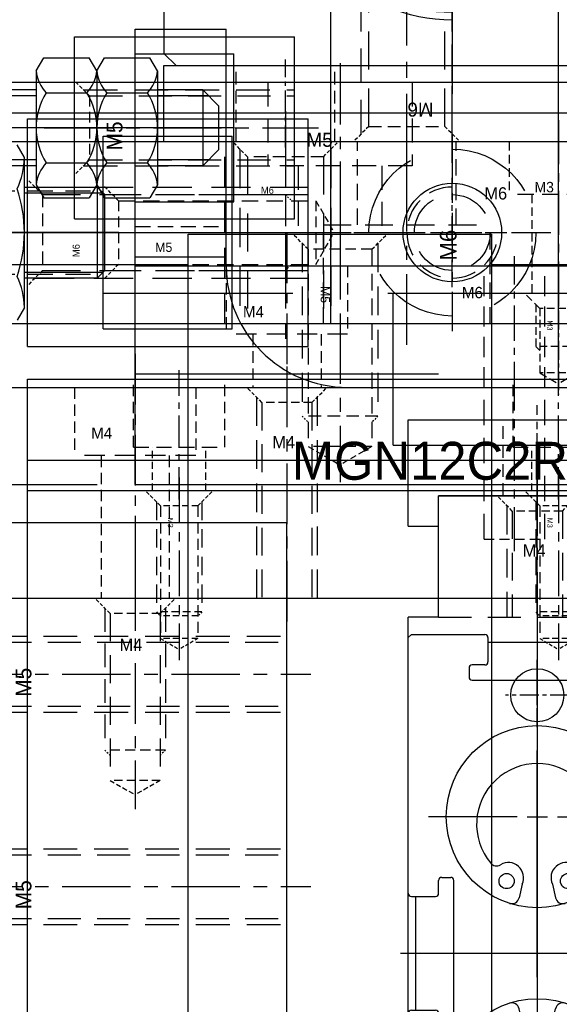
# Model space of a CAD drawing. Header units: millimetres. Extents: x -1657 to 8845, y -11980 to 3013.
# Tile 75 of 256: x 1467 to 1503, y -987 to -923. Entities that reach past the tile are written whole.
import ezdxf

# ---------------------------------------------------------------- set-up
doc = ezdxf.new("R2010")
doc.units = ezdxf.units.MM
doc.linetypes.add('CENTER', pattern=[2, 1.25, -0.25, 0.25, -0.25])
doc.linetypes.add('DASHED', pattern=[0.75, 0.5, -0.25])
for name, color, linetype in [('勾料气缸', 252, 'Continuous'), ('图层104', 221, 'Continuous'), ('图层105', 195, 'Continuous'), ('图层140', 37, 'Continuous'), ('图层141', 233, 'Continuous'), ('图层143', 212, 'Continuous'), ('图层144', 182, 'Continuous'), ('图层145', 196, 'Continuous'), ('图层146', 131, 'Continuous'), ('图层5', 111, 'Continuous'), ('图层8', 201, 'Continuous'), ('图层87', 241, 'Continuous'), ('图层90', 182, 'Continuous'), ('图层92', 22, 'Continuous'), ('图层93', 40, 'Continuous'), ('图层94', 125, 'Continuous'), ('图层95', 184, 'Continuous'), ('图层96', 21, 'Continuous'), ('定位气缸', 252, 'Continuous'), ('拔料气缸', 252, 'Continuous'), ('裁切线轨', 252, 'Continuous'), ('装SHELL气缸', 252, 'Continuous')]:
    doc.layers.add(name, color=color, linetype=linetype)

# ---------------------------------------------------------------- blocks, each defined once
blk = doc.blocks.new('DA70')
at = {"layer": '图层5', "color": 1, "linetype": 'CENTER', "ltscale": 3.238837}
blk.add_line((2.75, 6.762), (2.75, -8.635), dxfattribs=at)
at = {"layer": '图层5', "color": 4, "linetype": 'DASHED', "ltscale": 3.166667}
for p, q in [((-2, 5.5), (-2, 0)), ((7.5, 5.5), (7.5, 0)), ((7.5, 0), (-2, 0)), ((0, 0), (0, -4.5)), ((5.5, 0), (5.5, -4.5))]:
    blk.add_line(p, q, dxfattribs=at)
at = {"layer": '图层5', "ltscale": 3}
blk.add_text('M5', height=0.93, dxfattribs=at).set_placement((0.539, 1.25))
blk = doc.blocks.new('5F')
at = {"color": 4, "linetype": 'DASHED', "ltscale": 0.471405}
for p, q in [((1, 2.1), (0, 3.1)), ((1, -2.1), (0, -3.1))]:
    blk.add_line(p, q, dxfattribs=at)
at = {"color": 4, "linetype": 'DASHED', "ltscale": 3.8}
for p, q in [((0.6, 2.5), (12, 2.5)), ((0.6, -2.5), (12, -2.5))]:
    blk.add_line(p, q, dxfattribs=at)
at = {"color": 4, "linetype": 'DASHED', "ltscale": 1.4}
for p, q in [((1, 2.1), (1, -2.1)), ((14, 2.1), (14, -2.1))]:
    blk.add_line(p, q, dxfattribs=at)
at = {"color": 4, "linetype": 'DASHED', "ltscale": 2.166667}
for p, q in [((1, 2.1), (14, 2.1)), ((1, -2.1), (14, -2.1))]:
    blk.add_line(p, q, dxfattribs=at)
at = {"color": 4, "linetype": 'DASHED', "ltscale": 0.188562}
for p, q in [((12, 2.5), (12.4, 2.1)), ((12, -2.5), (12.4, -2.1))]:
    blk.add_line(p, q, dxfattribs=at)
at = {"color": 4, "linetype": 'DASHED', "ltscale": 1.666667}
blk.add_line((12, 2.5), (12, -2.5), dxfattribs=at)
at = {"color": 4, "linetype": 'DASHED', "ltscale": 0.80829}
for p in [(14, 2.1), (14, -2.1)]:
    blk.add_line(p, (15.212, 0), dxfattribs=at)
at = {"color": 1, "linetype": 'CENTER', "ltscale": 3.699214}
blk.add_line((-2.156, 0), (16.34, 0), dxfattribs=at)
blk.add_text('M5', height=0.6063).set_placement((3.422, -1.275))
blk = doc.blocks.new('19B9A')
at = {"layer": '拔料气缸', "ltscale": 3}
for p, q in [((-6.45, 20.278), (-6.45, -12.145)), ((-27.673, 3.724), (13.429, 3.724))]:
    blk.add_line(p, q, dxfattribs=at)
at = {"layer": '拔料气缸'}
for p, q in [((-25.45, 16.924), (-24.65, 17.724)), ((11.75, 17.724), (-24.65, 17.724)), ((11.75, 17.724), (12.55, 16.924)), ((-25.45, 16.924), (-25.45, -9.476)), ((12.55, -9.476), (12.55, 16.924)), ((-24.65, -10.276), (-25.45, -9.476)), ((12.55, -9.476), (11.75, -10.276)), ((-24.65, -10.276), (11.75, -10.276))]:
    blk.add_line(p, q, dxfattribs=at)
at = {"layer": '拔料气缸', "color": 4, "linetype": 'DASHED', "ltscale": 2.482606}
for p, q in [((-6.45, 11.172), (-12.9, 7.448)), ((0, 7.448), (-6.45, 11.172)), ((-12.9, 7.448), (-12.9, 0)), ((0, 0), (0, 7.448)), ((-12.9, 0), (-6.45, -3.724)), ((-6.45, -3.724), (0, 0))]:
    blk.add_line(p, q, dxfattribs=at)
at = {"layer": '拔料气缸', "color": 4, "linetype": 'DASHED', "ltscale": 23.026667}
blk.add_circle((-6.45, 3.724), 11, dxfattribs=at)
at = {"layer": '拔料气缸', "color": 4, "linetype": 'DASHED', "ltscale": 21.98}
blk.add_circle((-6.45, 3.724), 10.5, dxfattribs=at)
at = {"layer": '拔料气缸', "color": 4, "linetype": 'DASHED', "ltscale": 13.502}
blk.add_circle((-6.45, 3.724), 6.45, dxfattribs=at)
at = {"layer": '拔料气缸', "color": 4, "linetype": 'DASHED', "ltscale": 7.065}
blk.add_circle((-6.45, 3.724), 3.375, dxfattribs=at)
at = {"layer": '拔料气缸', "color": 4, "linetype": 'DASHED', "ltscale": 4.186667}
blk.add_arc((-6.45, 3.724), 4, 270, 180, dxfattribs=at)
at = {"layer": '拔料气缸', "ltscale": 2.526783, "insert": (-18.688, -1.616), "char_height": 3, "width": 720.9253, "attachment_point": 1}
blk.add_mtext('DBS20-50-ST', dxfattribs=at)
blk = doc.blocks.new('19CBB')
at = {"layer": '图层87', "color": 1, "linetype": 'CENTER', "ltscale": 4}
blk.add_line((-2.5, 3), (-2.5, -12.566), dxfattribs=at)
at = {"layer": '图层87', "color": 4, "linetype": 'DASHED', "ltscale": 0.471405}
for p, q in [((-5, 0), (-6, 1)), ((0, 0), (1, 1))]:
    blk.add_line(p, q, dxfattribs=at)
at = {"layer": '图层87', "color": 4, "linetype": 'DASHED', "ltscale": 5.166667}
for p, q in [((-5.5, 0.5), (-5.5, -11)), ((0.5, 0.5), (0.5, -11))]:
    blk.add_line(p, q, dxfattribs=at)
at = {"layer": '图层87', "color": 4, "linetype": 'DASHED', "ltscale": 1.666667}
blk.add_line((0, 0), (-5, 0), dxfattribs=at)
at = {"layer": '图层87', "color": 4, "linetype": 'DASHED', "ltscale": 5}
for p, q in [((-5, 0), (-5, -11)), ((0, 0), (0, -11))]:
    blk.add_line(p, q, dxfattribs=at)
at = {"layer": '图层87'}
blk.add_text('M6', height=0.4614, dxfattribs=at).set_placement((-4.116, -2.441))
blk = doc.blocks.new('19DFB')
at = {"layer": '裁切线轨', "color": 1, "linetype": 'CENTER', "ltscale": 1.7052}
for p, q in [((-60, -0.588), (-60, 7.938)), ((-35, -0.588), (-35, 7.938)), ((-10, -0.588), (-10, 7.938))]:
    blk.add_line(p, q, dxfattribs=at)
at = {"layer": '裁切线轨', "ltscale": 1.5}
for p, q in [((-70, 0), (-70, 7.35)), ((-70, 7.35), (0, 7.35)), ((0, 0), (0, 7.35)), ((-70, 0), (0, 0))]:
    blk.add_line(p, q, dxfattribs=at)
at = {"layer": '裁切线轨', "color": 4, "linetype": 'DASHED', "ltscale": 1.5}
for p, q in [((-63, 2.85), (-63, 7.35)), ((-57, 2.85), (-57, 7.35)), ((-38, 2.85), (-38, 7.35)), ((-32, 2.85), (-32, 7.35)), ((-13, 2.85), (-13, 7.35)), ((-7, 2.85), (-7, 7.35))]:
    blk.add_line(p, q, dxfattribs=at)
at = {"layer": '裁切线轨', "color": 4, "linetype": 'DASHED', "ltscale": 2}
for p, q in [((-63, 2.85), (-57, 2.85)), ((-38, 2.85), (-32, 2.85)), ((-13, 2.85), (-7, 2.85))]:
    blk.add_line(p, q, dxfattribs=at)
at = {"layer": '裁切线轨', "color": 4, "linetype": 'DASHED', "ltscale": 0.95}
for p, q in [((-61.75, 0), (-61.75, 2.85)), ((-58.25, 0), (-58.25, 2.85)), ((-36.75, 0), (-36.75, 2.85)), ((-33.25, 0), (-33.25, 2.85)), ((-11.75, 0), (-11.75, 2.85)), ((-8.25, 0), (-8.25, 2.85))]:
    blk.add_line(p, q, dxfattribs=at)
at = {"layer": '裁切线轨'}
blk.add_text('MGN12C2R70ZF', height=2.5, dxfattribs=at).set_placement((-52.582, 0.711))
blk = doc.blocks.new('52ADC')
at = {"layer": '裁切线轨', "color": 1, "linetype": 'CENTER'}
for p, q in [((-1.237, 1.867), (-1.237, -5.673)), ((13.763, 1.867), (13.763, -5.673))]:
    blk.add_line(p, q, dxfattribs=at)
at = {"layer": '裁切线轨', "color": 1, "linetype": 'CENTER', "ltscale": 2.32}
blk.add_line((6.263, -9.8), (6.263, 1.8), dxfattribs=at)
at = {"layer": '裁切线轨', "ltscale": 1.5}
for p, q in [((-12.137, 1), (24.663, 1)), ((-12.137, -9), (-12.137, 1)), ((24.663, -9), (24.663, 1)), ((-12.137, -9), (24.663, -9))]:
    blk.add_line(p, q, dxfattribs=at)
at = {"layer": '裁切线轨', "color": 4, "linetype": 'DASHED'}
for p, q in [((-2.475, 0), (-3.475, 1)), ((0, 0), (1, 1)), ((12.525, 0), (11.525, 1)), ((15, 0), (16, 1)), ((-2.737, 0.262), (-2.737, -2.5)), ((-2.475, 0), (-2.475, -4.25)), ((0, 0), (-2.475, 0)), ((0, 0), (0, -4.25)), ((0.262, 0.262), (0.262, -2.5)), ((12.263, 0.262), (12.263, -2.5)), ((12.525, 0), (12.525, -4.25)), ((15, 0), (12.525, 0)), ((15, 0), (15, -4.25)), ((15.262, 0.262), (15.262, -2.5)), ((-2.737, -2.5), (-2.475, -2.762)), ((0.262, -2.5), (-2.737, -2.5)), ((0.262, -2.5), (0, -2.762)), ((12.263, -2.5), (12.525, -2.762)), ((15.262, -2.5), (12.263, -2.5)), ((15.262, -2.5), (15, -2.762)), ((0, -4.25), (-2.475, -4.25)), ((-2.475, -4.25), (-1.237, -4.964)), ((0, -4.25), (-1.237, -4.964)), ((15, -4.25), (12.525, -4.25)), ((12.525, -4.25), (13.763, -4.964)), ((15, -4.25), (13.763, -4.964))]:
    blk.add_line(p, q, dxfattribs=at)
at = {"layer": '裁切线轨', "color": 4, "linetype": 'DASHED', "ltscale": 12.266667}
blk.add_line((-12.137, -4.65), (24.663, -4.65), dxfattribs=at)
at = {"layer": '裁切线轨', "linetype": 'DASHED'}
for p in [(-1.982, -0.789), (13.018, -0.789)]:
    blk.add_text('M3', height=0.3465, rotation=270, dxfattribs=at).set_placement(p)
blk = doc.blocks.new('19E89')
at = {"layer": '图层87', "color": 1, "linetype": 'CENTER', "ltscale": 2.329099}
blk.add_line((-3.25, 4.911), (-3.25, -8.116), dxfattribs=at)
at = {"layer": '图层87', "color": 4, "linetype": 'DASHED', "ltscale": 1.166667}
for p, q in [((-6.5, 3.5), (-6.5, 0)), ((0, 3.5), (0, 0))]:
    blk.add_line(p, q, dxfattribs=at)
at = {"layer": '图层87', "color": 4, "linetype": 'DASHED', "ltscale": 2.166667}
blk.add_line((0, 0), (-6.5, 0), dxfattribs=at)
at = {"layer": '图层87', "color": 4, "linetype": 'DASHED', "ltscale": 1.125}
for p, q in [((-5, 0), (-5, -6.5)), ((-1.5, 0), (-1.5, -6.5))]:
    blk.add_line(p, q, dxfattribs=at)
at = {"layer": '图层87', "linetype": 'DASHED', "ltscale": 3}
blk.add_text('M3', height=0.6863, dxfattribs=at).set_placement((-4.832, 0.154))
blk = doc.blocks.new('6F')
at = {"color": 4, "linetype": 'DASHED', "ltscale": 0.471405}
for p, q in [((1, 2.5), (0, 3.5)), ((1, -2.5), (0, -3.5))]:
    blk.add_line(p, q, dxfattribs=at)
at = {"color": 4, "linetype": 'DASHED', "ltscale": 4.5}
for p, q in [((0.5, 3), (14, 3)), ((0.5, -3), (14, -3))]:
    blk.add_line(p, q, dxfattribs=at)
at = {"color": 4, "linetype": 'DASHED', "ltscale": 0.235702}
for p, q in [((14, 3), (14.5, 2.5)), ((14, -3), (14.5, -2.5))]:
    blk.add_line(p, q, dxfattribs=at)
at = {"color": 4, "linetype": 'DASHED', "ltscale": 2}
blk.add_line((14, 3), (14, -3), dxfattribs=at)
at = {"color": 4, "linetype": 'DASHED', "ltscale": 1.666667}
for p, q in [((1, 2.5), (1, -2.5)), ((16, 2.5), (16, -2.5))]:
    blk.add_line(p, q, dxfattribs=at)
at = {"color": 4, "linetype": 'DASHED', "ltscale": 5}
for p, q in [((1, 2.5), (16, 2.5)), ((1, -2.5), (16, -2.5))]:
    blk.add_line(p, q, dxfattribs=at)
at = {"color": 4, "linetype": 'DASHED', "ltscale": 0.96225}
for p in [(16, 2.5), (16, -2.5)]:
    blk.add_line(p, (17.443, 0), dxfattribs=at)
at = {"color": 1, "linetype": 'CENTER', "ltscale": 4.23765}
blk.add_line((-2.156, 0), (19.033, 0), dxfattribs=at)
blk.add_text('M6', height=0.9239, rotation=90).set_placement((2.565, -1.765))
blk = doc.blocks.new('19F45')
at = {"layer": '图层87', "color": 1, "linetype": 'CENTER', "ltscale": 3.728372}
blk.add_line((-3.25, -7.894), (-3.25, 7.61), dxfattribs=at)
at = {"layer": '图层87', "color": 4, "linetype": 'DASHED', "ltscale": 2.166667}
for p, q in [((-6.5, 0), (-6.5, 5.5)), ((0, 0), (0, 5.5)), ((-8.75, -6.5), (-8.75, 0)), ((2.25, -6.5), (2.25, 0))]:
    blk.add_line(p, q, dxfattribs=at)
at = {"layer": '图层87', "color": 4, "linetype": 'DASHED', "ltscale": 3.666667}
blk.add_line((-8.75, 0), (2.25, 0), dxfattribs=at)
at = {"layer": '图层87', "ltscale": 4}
blk.add_text('M6', height=1.0943, rotation=90, dxfattribs=at).set_placement((0.029, -2.345))
blk = doc.blocks.new('6P1')
at = {"color": 1, "linetype": 'CENTER', "ltscale": 2.6}
for p, q in [((0, 6.5), (0, -6.5)), ((-6.5, 0), (6.5, 0))]:
    blk.add_line(p, q, dxfattribs=at)
at = {"color": 4, "linetype": 'DASHED', "ltscale": 11.513333}
blk.add_circle((0, 0), 5.5, dxfattribs=at)
blk.add_circle((0, 0), 3.25)
blk.add_text('M6', height=0.7505).set_placement((0.625, -4.327))
blk = doc.blocks.new('6E')
at = {"color": 1, "linetype": 'CENTER', "ltscale": 1.44}
for p, q in [((0, -3.6), (0, 3.6)), ((-3.6, 0), (3.6, 0))]:
    blk.add_line(p, q, dxfattribs=at)
at = {"color": 4, "linetype": 'DASHED', "ltscale": 5.233333}
blk.add_circle((0, 0), 2.5, dxfattribs=at)
at = {"color": 4, "linetype": 'DASHED', "ltscale": 3.14}
blk.add_arc((0, 0), 3, 90, 0, dxfattribs=at)
blk.add_text('M6', height=0.8062).set_placement((2.113, 2.179))
blk = doc.blocks.new('3F')
at = {"color": 4, "linetype": 'DASHED', "ltscale": 0.471405}
for p, q in [((1, 1.237), (0, 2.237)), ((1, -1.237), (0, -2.237))]:
    blk.add_line(p, q, dxfattribs=at)
at = {"color": 4, "linetype": 'DASHED', "ltscale": 2.420833}
for p, q in [((0.738, 1.5), (8, 1.5)), ((0.738, -1.5), (8, -1.5))]:
    blk.add_line(p, q, dxfattribs=at)
at = {"color": 4, "linetype": 'DASHED', "ltscale": 0.123744}
for p, q in [((8, 1.5), (8.262, 1.237)), ((8, -1.5), (8.262, -1.237))]:
    blk.add_line(p, q, dxfattribs=at)
at = {"color": 4, "linetype": 'DASHED'}
blk.add_line((8, 1.5), (8, -1.5), dxfattribs=at)
at = {"color": 4, "linetype": 'DASHED', "ltscale": 1.458333}
for p, q in [((1, 1.237), (9.75, 1.237)), ((1, -1.237), (9.75, -1.237))]:
    blk.add_line(p, q, dxfattribs=at)
at = {"color": 4, "linetype": 'DASHED', "ltscale": 0.825}
for p, q in [((1, 1.237), (1, -1.237)), ((8.262, 1.237), (8.262, -1.237)), ((9.75, 1.237), (9.75, -1.237))]:
    blk.add_line(p, q, dxfattribs=at)
at = {"color": 4, "linetype": 'DASHED', "ltscale": 0.476314}
for p in [(9.75, 1.237), (9.75, -1.237)]:
    blk.add_line(p, (10.464, 0), dxfattribs=at)
at = {"color": 1, "linetype": 'CENTER', "ltscale": 2.408031}
blk.add_line((-0.867, 0), (11.173, 0), dxfattribs=at)
at = {"linetype": 'DASHED'}
blk.add_text('M3', height=0.3465, dxfattribs=at).set_placement((1.789, -0.745))
blk = doc.blocks.new('1B030')
at = {"layer": '图层96', "color": 4, "linetype": 'DASHED', "ltscale": 0.471405}
for p, q in [((0, 0), (-1, 1)), ((0, -5), (-1, -6))]:
    blk.add_line(p, q, dxfattribs=at)
at = {"layer": '图层96', "color": 4, "linetype": 'DASHED', "ltscale": 5.166667}
for p, q in [((-0.5, 0.5), (17.5, 0.5)), ((-0.5, -5.5), (17.5, -5.5))]:
    blk.add_line(p, q, dxfattribs=at)
at = {"layer": '图层96', "color": 4, "linetype": 'DASHED', "ltscale": 1.666667}
blk.add_line((0, 0), (0, -5), dxfattribs=at)
at = {"layer": '图层96', "color": 4, "linetype": 'DASHED', "ltscale": 5}
for p, q in [((0, 0), (17.5, 0)), ((0, -5), (17.5, -5))]:
    blk.add_line(p, q, dxfattribs=at)
at = {"layer": '图层96', "color": 1, "linetype": 'CENTER', "ltscale": 4}
blk.add_line((-3, -2.5), (19.066, -2.5), dxfattribs=at)
at = {"layer": '图层96'}
blk.add_text('M6', height=0.4614, rotation=90, dxfattribs=at).set_placement((2.441, -4.116))
blk = doc.blocks.new('1AEC3')
at = {"layer": '定位气缸'}
for p, q in [((-21.702, 17.938), (-21.219, 18.774)), ((-21.702, 17.938), (-21.702, 8.062)), ((-26.5, 16), (-27, 15.5)), ((-26.875, 15.625), (-21.702, 15.625)), ((-26.5, 10), (-26.5, 16)), ((-26.5, 16), (-21.702, 16)), ((-27, 15.5), (-27, 10.5)), ((-27.927, 13), (57.932, 13)), ((-27, 10.5), (-26.5, 10)), ((-21.702, 10.375), (-26.875, 10.375)), ((-21.702, 10), (-26.5, 10)), ((-21.702, 8.062), (-21.219, 7.226))]:
    blk.add_line(p, q, dxfattribs=at)
for centre, radius, start, end in [((-16.764, 18.018), 4.939, 180.93003, 205.55828), ((-12.828, 13), 8.874, 161.01584, 198.98416), ((-16.764, 7.982), 4.939, 154.44172, 179.06997)]:
    blk.add_arc(centre, radius, start, end, dxfattribs=at)
blk = doc.blocks.new('1E460')
at = {"layer": '勾料气缸', "ltscale": 4}
for p, q in [((8.5, 43.375), (8.5, 15.528)), ((7.167, 29.8), (1.333, 29.8)), ((7.833, 29.8), (9.167, 29.8)), ((9.833, 29.8), (15.667, 29.8)), ((7.167, 11.8), (1.333, 11.8)), ((8.5, 11.8), (8.5, -1.775)), ((9.833, 11.8), (15.667, 11.8))]:
    blk.add_line(p, q, dxfattribs=at)
at = {"layer": '勾料气缸'}
for p, q in [((0, 41.6), (0.2, 41.8)), ((0, 24.75), (0, 41.6)), ((0.2, 41.8), (5.05, 41.8)), ((5.25, 41.6), (5.25, 40)), ((11.75, 41.6), (11.75, 40)), ((11.95, 41.8), (16.8, 41.8)), ((16.8, 41.8), (17, 41.6)), ((17, 24.75), (17, 41.6)), ((5.25, 41.3), (11.75, 41.3)), ((4, 39.6), (4, 39)), ((5.05, 39.8), (4.2, 39.8)), ((11.95, 39.8), (12.8, 39.8)), ((13, 39.6), (13, 39)), ((4.2, 38.8), (12.8, 38.8)), ((7.833, 29.8), (9.167, 29.8)), ((2, 24.75), (2, 25.6)), ((2.2, 25.8), (2.8, 25.8)), ((3, 16), (3, 25.6)), ((7.501, 25.354), (7.299, 24.456)), ((9.499, 25.354), (9.701, 24.456)), ((14, 16), (14, 25.6)), ((14.8, 25.8), (14.2, 25.8)), ((15, 24.75), (15, 25.6)), ((0.2, 24.55), (1.8, 24.55)), ((0.5, 17.05), (0.5, 24.55)), ((16.8, 24.55), (15.2, 24.55)), ((16.5, 17.05), (16.5, 24.55)), ((-0.525, 20.8), (17.525, 20.8)), ((0.2, 17.05), (1.8, 17.05)), ((7.501, 16.246), (7.299, 17.144)), ((9.499, 16.246), (9.701, 17.144)), ((16.8, 17.05), (15.2, 17.05)), ((0, 0), (0, 16.85)), ((2, 16.85), (2, 16)), ((15, 16.85), (15, 16)), ((17, 0), (17, 16.85)), ((2.2, 15.8), (2.8, 15.8)), ((14.8, 15.8), (14.2, 15.8)), ((7.833, 11.8), (9.167, 11.8)), ((0, 0), (0.2, -0.2)), ((16.8, -0.2), (17, 0)), ((0.2, -0.2), (16.8, -0.2))]:
    blk.add_line(p, q, dxfattribs=at)
for centre, radius in [((8.5, 29.8), 6), ((6.477, 25.559), 0.5), ((10.523, 25.559), 0.5), ((8.5, 11.8), 6), ((6.477, 16.041), 0.5), ((10.523, 16.041), 0.5)]:
    blk.add_circle(centre, radius, dxfattribs=at)
for centre, radius, start, end in [((5.05, 41.6), 0.2, 0, 90), ((11.95, 41.6), 0.2, 90, 180), ((4.2, 39.6), 0.2, 90, 180), ((5.05, 40), 0.2, 270, 0), ((11.95, 40), 0.2, 180, 270), ((12.8, 39.6), 0.2, 0, 90), ((4.2, 39), 0.2, 180, 270), ((12.8, 39), 0.2, 270, 0), ((8.5, 29.3), 4, 320.19851, 219.80149), ((5.811, 27.06), 0.5, 219.80149, 301.58828), ((6.597, 25.782), 1, 334.66311, 121.58828), ((10.403, 25.782), 1, 58.41172, 205.33689), ((11.189, 27.06), 0.5, 238.41172, 320.19851), ((2.2, 25.6), 0.2, 90, 180), ((2.8, 25.6), 0.2, 0, 90), ((14.2, 25.6), 0.2, 90, 180), ((14.8, 25.6), 0.2, 0, 90), ((0.2, 24.75), 0.2, 180, 270), ((1.8, 24.75), 0.2, 270, 0), ((15.2, 24.75), 0.2, 180, 270), ((16.8, 24.75), 0.2, 270, 0), ((6.811, 24.566), 0.5, 252.11565, 347.33155), ((10.189, 24.566), 0.5, 192.66845, 287.88435), ((6.811, 17.034), 0.5, 12.66845, 107.88435), ((10.189, 17.034), 0.5, 72.11565, 167.33155), ((0.2, 16.85), 0.2, 90, 180), ((1.8, 16.85), 0.2, 0, 90), ((15.2, 16.85), 0.2, 90, 180), ((16.8, 16.85), 0.2, 0, 90), ((6.597, 15.818), 1, 238.41172, 25.33689), ((10.403, 15.818), 1, 154.66311, 301.58828), ((2.2, 16), 0.2, 180, 270), ((2.8, 16), 0.2, 270, 0), ((14.2, 16), 0.2, 180, 270), ((14.8, 16), 0.2, 270, 0), ((5.811, 14.54), 0.5, 58.41172, 140.19851), ((11.189, 14.54), 0.5, 39.80149, 121.58828), ((8.5, 12.3), 4, 140.19851, 39.80149)]:
    blk.add_arc(centre, radius, start, end, dxfattribs=at)
at = {"layer": '勾料气缸', "insert": (12.042, 8.709), "char_height": 2.4, "width": 24.58229, "attachment_point": 1, "rotation": 90}
blk.add_mtext('TYPE:TN10X50', dxfattribs=at)
blk = doc.blocks.new('21B36')
at = {"layer": '图层141', "color": 1, "linetype": 'CENTER', "ltscale": 2.671598}
blk.add_line((0, 0), (0, -12.358), dxfattribs=at)
at = {"layer": '图层141', "color": 4, "linetype": 'DASHED', "ltscale": 1.5}
for p, q in [((-4, -2.215), (-4, -6.715)), ((4, -2.215), (4, -6.715)), ((-2.25, -6.715), (-2.25, -10.215)), ((2.25, -6.715), (2.25, -10.215))]:
    blk.add_line(p, q, dxfattribs=at)
at = {"layer": '图层141', "color": 4, "linetype": 'DASHED', "ltscale": 2.666667}
blk.add_line((4, -6.715), (-4, -6.715), dxfattribs=at)
at = {"layer": '图层141'}
blk.add_text('M4', height=0.743, dxfattribs=at).set_placement((-2.897, -5.607))
blk = doc.blocks.new('21BCC')
at = {"layer": '图层143', "color": 1, "linetype": 'CENTER', "ltscale": 2.671598}
blk.add_line((0, 0), (0, -12.358), dxfattribs=at)
at = {"layer": '图层143', "color": 4, "linetype": 'DASHED', "ltscale": 1.5}
for p, q in [((-4, -2.215), (-4, -6.715)), ((4, -2.215), (4, -6.715)), ((-2.25, -6.715), (-2.25, -10.215)), ((2.25, -6.715), (2.25, -10.215))]:
    blk.add_line(p, q, dxfattribs=at)
at = {"layer": '图层143', "color": 4, "linetype": 'DASHED', "ltscale": 2.666667}
blk.add_line((4, -6.715), (-4, -6.715), dxfattribs=at)
at = {"layer": '图层143'}
blk.add_text('M4', height=0.743, dxfattribs=at).set_placement((-2.897, -5.607))
blk = doc.blocks.new('21C0C')
at = {"layer": '图层140', "color": 1, "linetype": 'CENTER', "ltscale": 3.2}
blk.add_line((-2, 2.026), (-2, -14.799), dxfattribs=at)
at = {"layer": '图层140', "color": 4, "linetype": 'DASHED', "ltscale": 0.471405}
for p, q in [((-3.65, -0.35), (-4.65, 0.65)), ((-0.35, -0.35), (0.65, 0.65))]:
    blk.add_line(p, q, dxfattribs=at)
at = {"layer": '图层140', "color": 4, "linetype": 'DASHED', "ltscale": 3.783333}
for p, q in [((0, 0), (0, -13.25)), ((-4, 0), (-4, -13.25))]:
    blk.add_line(p, q, dxfattribs=at)
at = {"layer": '图层140', "color": 4, "linetype": 'DASHED', "ltscale": 3.666667}
for p, q in [((-3.65, -0.35), (-3.65, -13.25)), ((-0.35, -0.35), (-0.35, -13.25))]:
    blk.add_line(p, q, dxfattribs=at)
at = {"layer": '图层140', "color": 4, "linetype": 'DASHED', "ltscale": 1.1}
blk.add_line((-0.35, -0.35), (-3.65, -0.35), dxfattribs=at)
at = {"layer": '图层140'}
blk.add_text('M4', height=0.8143, dxfattribs=at).set_placement((-2.964, -3.367))
blk = doc.blocks.new('4F')
at = {"color": 4, "linetype": 'DASHED', "ltscale": 0.471405}
for p, q in [((1, 1.65), (0, 2.65)), ((1, -1.65), (0, -2.65))]:
    blk.add_line(p, q, dxfattribs=at)
at = {"color": 4, "linetype": 'DASHED', "ltscale": 3.116667}
for p, q in [((0.65, 2), (10, 2)), ((0.65, -2), (10, -2))]:
    blk.add_line(p, q, dxfattribs=at)
at = {"color": 4, "linetype": 'DASHED', "ltscale": 0.164992}
for p, q in [((10, 2), (10.35, 1.65)), ((10, -2), (10.35, -1.65))]:
    blk.add_line(p, q, dxfattribs=at)
at = {"color": 4, "linetype": 'DASHED', "ltscale": 1.333333}
blk.add_line((10, 2), (10, -2), dxfattribs=at)
at = {"color": 4, "linetype": 'DASHED', "ltscale": 1.1}
for p, q in [((1, 1.65), (1, -1.65)), ((12, 1.65), (12, -1.65))]:
    blk.add_line(p, q, dxfattribs=at)
at = {"color": 4, "linetype": 'DASHED', "ltscale": 3.666667}
for p, q in [((1, 1.65), (12, 1.65)), ((1, -1.65), (12, -1.65))]:
    blk.add_line(p, q, dxfattribs=at)
at = {"color": 4, "linetype": 'DASHED', "ltscale": 0.635085}
for p in [(12, 1.65), (12, -1.65)]:
    blk.add_line(p, (12.953, 0), dxfattribs=at)
at = {"color": 1, "linetype": 'CENTER', "ltscale": 3.210708}
blk.add_line((-2.156, 0), (13.898, 0), dxfattribs=at)
blk.add_text('M4', height=0.8081, rotation=90).set_placement((3.463, -1.03))
blk = doc.blocks.new('21CDE')
at = {"layer": '图层140', "color": 1, "linetype": 'CENTER', "ltscale": 2.671598}
blk.add_line((0, 0), (0, -18.258), dxfattribs=at)
at = {"layer": '图层140', "color": 4, "linetype": 'DASHED', "ltscale": 1.5}
for p, q in [((-4, -2.215), (-4, -6.715)), ((4, -2.215), (4, -6.715)), ((-2.25, -6.715), (-2.25, -16.115)), ((2.25, -6.715), (2.25, -16.115))]:
    blk.add_line(p, q, dxfattribs=at)
at = {"layer": '图层140', "color": 4, "linetype": 'DASHED', "ltscale": 2.666667}
blk.add_line((4, -6.715), (-4, -6.715), dxfattribs=at)
at = {"layer": '图层140'}
blk.add_text('M4', height=0.743, dxfattribs=at).set_placement((-2.897, -5.607))
blk = doc.blocks.new('2268A')
at = {"layer": '图层146', "color": 4, "linetype": 'DASHED', "ltscale": 0.471405}
for p, q in [((0, 0), (-1, 1)), ((0, -4.2), (-1, -5.2))]:
    blk.add_line(p, q, dxfattribs=at)
at = {"layer": '图层146', "color": 4, "linetype": 'DASHED', "ltscale": 4.466667}
for p, q in [((-0.4, 0.4), (13.5, 0.4)), ((-0.4, -4.6), (13.5, -4.6))]:
    blk.add_line(p, q, dxfattribs=at)
at = {"layer": '图层146', "color": 4, "linetype": 'DASHED', "ltscale": 1.4}
blk.add_line((0, 0), (0, -4.2), dxfattribs=at)
at = {"layer": '图层146', "color": 4, "linetype": 'DASHED', "ltscale": 4.333333}
for p, q in [((0, 0), (13.5, 0)), ((0, -4.2), (13.5, -4.2))]:
    blk.add_line(p, q, dxfattribs=at)
at = {"layer": '图层146', "color": 1, "linetype": 'CENTER', "ltscale": 3.6}
blk.add_line((-3, -2.1), (15.076, -2.1), dxfattribs=at)
at = {"layer": '图层146'}
blk.add_text('M5', height=1.0315, rotation=90, dxfattribs=at).set_placement((2.161, -3.593))
blk = doc.blocks.new('2237D')
at = {"layer": '装SHELL气缸'}
for p, q in [((-171.976, -4.95), (-171.474, -4.081)), ((-168.478, -4.081), (-171.474, -4.081)), ((-167.976, -4.95), (-168.478, -4.081)), ((-167.976, -4.95), (-167.474, -4.081)), ((-164.478, -4.081), (-167.474, -4.081)), ((-163.976, -4.95), (-164.478, -4.081)), ((-171.976, -12.45), (-171.976, -4.95)), ((-167.976, -12.45), (-167.976, -4.95)), ((-163.976, -12.45), (-163.976, -4.95)), ((-176, -7.25), (-174.95, -6.2)), ((-174.95, -11.2), (-174.95, -6.2)), ((-174.95, -6.2), (-171.976, -6.2)), ((-168.643, -6.391), (-171.309, -6.391)), ((-164.643, -6.391), (-167.309, -6.391)), ((-163.976, -6.2), (-161, -6.2)), ((-175.35, -6.6), (-171.976, -6.6)), ((-163.976, -6.6), (-161, -6.6)), ((-176, -10.15), (-176, -7.25)), ((-177.052, -8.7), (1.052, -8.7)), ((-176, -10.15), (-174.95, -11.2)), ((-175.35, -10.8), (-171.976, -10.8)), ((-168.643, -11.009), (-171.309, -11.009)), ((-164.643, -11.009), (-167.309, -11.009)), ((-163.976, -10.8), (-161, -10.8)), ((-174.95, -11.2), (-171.976, -11.2)), ((-163.976, -11.2), (-161, -11.2)), ((-171.976, -12.45), (-171.474, -13.319)), ((-167.976, -12.45), (-168.478, -13.319)), ((-167.976, -12.45), (-167.474, -13.319)), ((-163.976, -12.45), (-164.478, -13.319)), ((-168.478, -13.319), (-171.474, -13.319)), ((-164.478, -13.319), (-167.474, -13.319))]:
    blk.add_line(p, q, dxfattribs=at)
for centre, radius, start, end in [((-169.551, -4.702), 2.437, 185.82902, 223.83759), ((-170.401, -4.702), 2.437, 316.16241, 354.17098), ((-165.551, -4.702), 2.437, 185.82902, 223.83759), ((-166.401, -4.702), 2.437, 316.16241, 354.17098), ((-167.643, -8.7), 4.333, 147.79577, 180), ((-172.309, -8.7), 4.333, 0, 32.20423), ((-163.643, -8.7), 4.333, 147.79577, 180), ((-168.309, -8.7), 4.333, 0, 32.20423), ((-167.643, -8.7), 4.333, 180, 212.20423), ((-172.309, -8.7), 4.333, 327.79577, 0), ((-163.643, -8.7), 4.333, 180, 212.20423), ((-168.309, -8.7), 4.333, 327.79577, 0), ((-169.551, -12.698), 2.437, 136.16241, 174.17098), ((-170.401, -12.698), 2.437, 5.82902, 43.83759), ((-165.551, -12.698), 2.437, 136.16241, 174.17098), ((-166.401, -12.698), 2.437, 5.82902, 43.83759)]:
    blk.add_arc(centre, radius, start, end, dxfattribs=at)
blk = doc.blocks.new('22786')
at = {"layer": '图层144', "color": 4, "linetype": 'DASHED', "ltscale": 0.471405}
for p, q in [((0.4, -0.4), (-0.6, 0.6)), ((0.4, -4.6), (-0.6, -5.6))]:
    blk.add_line(p, q, dxfattribs=at)
at = {"layer": '图层144', "color": 4, "linetype": 'DASHED', "ltscale": 4.466667}
for p, q in [((0, 0), (19.4, 0)), ((0, -5), (19.4, -5))]:
    blk.add_line(p, q, dxfattribs=at)
at = {"layer": '图层144', "color": 4, "linetype": 'DASHED', "ltscale": 4.333333}
for p, q in [((0.4, -0.4), (19.4, -0.4)), ((0.4, -4.6), (19.4, -4.6))]:
    blk.add_line(p, q, dxfattribs=at)
at = {"layer": '图层144', "color": 4, "linetype": 'DASHED', "ltscale": 1.4}
blk.add_line((0.4, -0.4), (0.4, -4.6), dxfattribs=at)
at = {"layer": '图层144', "color": 1, "linetype": 'CENTER', "ltscale": 3.6}
blk.add_line((-2.6, -2.5), (20.976, -2.5), dxfattribs=at)
at = {"layer": '图层144'}
blk.add_text('M5', height=1.0315, rotation=90, dxfattribs=at).set_placement((2.561, -3.993))
blk = doc.blocks.new('1E596')
at = {"layer": '图层105', "color": 1, "linetype": 'CENTER', "ltscale": 3.2}
blk.add_line((-2, 2.026), (-2, -8.899), dxfattribs=at)
at = {"layer": '图层105', "color": 4, "linetype": 'DASHED', "ltscale": 0.471405}
for p, q in [((-3.65, -0.35), (-4.65, 0.65)), ((-0.35, -0.35), (0.65, 0.65))]:
    blk.add_line(p, q, dxfattribs=at)
at = {"layer": '图层105', "color": 4, "linetype": 'DASHED', "ltscale": 3.783333}
for p, q in [((0, 0), (0, -7.35)), ((-4, 0), (-4, -7.35))]:
    blk.add_line(p, q, dxfattribs=at)
at = {"layer": '图层105', "color": 4, "linetype": 'DASHED', "ltscale": 3.666667}
for p, q in [((-3.65, -0.35), (-3.65, -7.35)), ((-0.35, -0.35), (-0.35, -7.35))]:
    blk.add_line(p, q, dxfattribs=at)
at = {"layer": '图层105', "color": 4, "linetype": 'DASHED', "ltscale": 1.1}
blk.add_line((-0.35, -0.35), (-3.65, -0.35), dxfattribs=at)
at = {"layer": '图层105'}
blk.add_text('M4', height=0.8143, dxfattribs=at).set_placement((-2.964, -3.367))
blk = doc.blocks.new('4A853')
at = {"layer": '图层105', "ltscale": 1.125}
for p, q in [((-43.5, -15), (-43.5, 2)), ((-43.5, 2), (0, 2)), ((0, 0), (0, 2)), ((0, 0), (8, 0)), ((8, -13), (8, 0)), ((0, -13), (8, -13)), ((0, -15), (0, -13)), ((-43.5, -15), (0, -15))]:
    blk.add_line(p, q, dxfattribs=at)
at = {"layer": '图层105', "color": 4, "linetype": 'DASHED', "ltscale": 4.333333}
blk.add_line((0, 0), (0, -13), dxfattribs=at)
at = {"layer": '图层105', "color": 1, "linetype": 'CENTER'}
for p, q in [((-39.142, -8.6), (-39.142, -4.4)), ((-5.142, -8.6), (-5.142, -4.4)), ((-41.242, -6.5), (-37.042, -6.5)), ((-7.242, -6.5), (-3.042, -6.5))]:
    blk.add_line(p, q, dxfattribs=at)
at = {"layer": '图层105', "color": 1, "linetype": 'CENTER', "ltscale": 11.948}
blk.add_line((-47.62, -6.5), (12.12, -6.5), dxfattribs=at)
at = {"layer": '图层105', "ltscale": 1.125}
for centre in [(-39.142, -6.5), (-5.142, -6.5)]:
    blk.add_circle(centre, 1.75, dxfattribs=at)
at = {"layer": '图层105', "ltscale": 1.125, "rotation": 270}
blk.add_blockref('1E596', (7.35, -8.5), dxfattribs=at)

msp = doc.modelspace()

# ---------------------------------------------------------------- linework, layer by layer
at = {"layer": '图层104', "color": 1, "linetype": 'CENTER', "ltscale": 1.888339}
msp.add_line((1501.5605, -956.1163), (1501.5605, -947.9323), dxfattribs=at)
at = {"layer": '图层104', "ltscale": 1.625}
for p, q in [((1493.0605, -948.9122), (1528.0605, -948.9122)), ((1493.0605, -955.9122), (1493.0605, -948.9122)), ((1495.0605, -953.9122), (1508.0605, -953.9122)), ((1495.0605, -955.9122), (1495.0605, -953.9122)), ((1493.0605, -955.9122), (1495.0605, -955.9122))]:
    msp.add_line(p, q, dxfattribs=at)
at = {"layer": '图层104', "color": 4, "linetype": 'DASHED', "ltscale": 1.666667}
msp.add_line((1499.3105, -953.9122), (1499.3105, -948.9122), dxfattribs=at)
at = {"layer": '图层140', "color": 1, "linetype": 'CENTER', "ltscale": 2.32}
msp.add_line((1500.0605, -957.5622), (1500.0605, -945.9622), dxfattribs=at)
at = {"layer": '图层140', "ltscale": 1.375}
for p, q in [((1465.0605, -946.7622), (1595.0605, -946.7622)), ((1465.0605, -960.6622), (1595.0605, -960.6622))]:
    msp.add_line(p, q, dxfattribs=at)
at = {"layer": '图层140', "color": 4, "linetype": 'DASHED', "ltscale": 3.333333}
for p, q in [((1498.0605, -956.7622), (1498.0605, -946.7622)), ((1502.0605, -956.7622), (1502.0605, -946.7622))]:
    msp.add_line(p, q, dxfattribs=at)
at = {"layer": '图层140', "color": 4, "linetype": 'DASHED', "ltscale": 15}
msp.add_line((1465.0605, -953.1622), (1595.0605, -953.1622), dxfattribs=at)
at = {"layer": '图层140', "color": 4, "linetype": 'DASHED', "ltscale": 1.333333}
msp.add_line((1498.0605, -956.7622), (1502.0605, -956.7622), dxfattribs=at)
at = {"layer": '图层141', "color": 1, "linetype": 'CENTER', "ltscale": 1.856}
msp.add_line((1500.0605, -947.4022), (1500.0605, -938.1222), dxfattribs=at)
at = {"layer": '图层141', "ltscale": 1.375}
for p, q in [((1475.0605, -946.7622), (1475.0605, -938.7622)), ((1475.0605, -938.7622), (1607.0605, -938.7622)), ((1475.0605, -946.7622), (1607.0605, -946.7622))]:
    msp.add_line(p, q, dxfattribs=at)
at = {"layer": '图层141', "color": 4, "linetype": 'DASHED', "ltscale": 2.666667}
for p, q in [((1498.0605, -946.7622), (1498.0605, -938.7622)), ((1502.0605, -946.7622), (1502.0605, -938.7622))]:
    msp.add_line(p, q, dxfattribs=at)
at = {"layer": '图层141', "color": 4, "linetype": 'DASHED', "ltscale": 40}
msp.add_line((1475.0605, -945.8622), (1607.0605, -945.8622), dxfattribs=at)
at = {"layer": '图层143', "ltscale": 1.375}
for p, q in [((1475.0605, -946.7622), (1475.0605, -938.7622)), ((1475.0605, -938.7622), (1517.0605, -938.7622)), ((1475.0605, -946.7622), (1517.0605, -946.7622))]:
    msp.add_line(p, q, dxfattribs=at)
at = {"layer": '图层144', "ltscale": 1.375}
for p in [(1465.0605, -955.6622), (1485.0605, -1041.6622)]:
    msp.add_line(p, (1485.0605, -955.6622), dxfattribs=at)
at = {"layer": '图层144', "color": 4, "linetype": 'DASHED', "ltscale": 6.666667}
msp.add_line((1465.0605, -960.6622), (1485.0605, -960.6622), dxfattribs=at)
at = {"layer": '图层145', "ltscale": 1.375}
for p, q in [((1475.0605, -953.1622), (1475.0605, -923.1622)), ((1475.0605, -923.1622), (1481.0605, -923.1622)), ((1481.0605, -938.7622), (1481.0605, -923.1622)), ((1475.0605, -938.1622), (1481.0605, -938.1622)), ((1475.0605, -946.7622), (1515.0605, -946.7622)), ((1475.0605, -953.1622), (1515.0605, -953.1622))]:
    msp.add_line(p, q, dxfattribs=at)
at = {"layer": '图层145', "color": 4, "linetype": 'DASHED', "ltscale": 2}
msp.add_line((1475.0605, -936.1621), (1481.0605, -936.1621), dxfattribs=at)
at = {"layer": '图层145', "ltscale": 1.375}
msp.add_arc((1489.0605, -938.7622), 8, 180, 270, dxfattribs=at)
at = {"layer": '图层146', "ltscale": 3}
for p, q in [((1471.0605, -935.6622), (1471.0605, -923.6622)), ((1471.0605, -923.6622), (1485.5605, -923.6622)), ((1485.5605, -935.6622), (1485.5605, -923.6622)), ((1475.0605, -934.5356), (1475.0605, -924.7888)), ((1475.0605, -924.7888), (1481.5605, -924.7888)), ((1481.5605, -934.5356), (1481.5605, -924.7888)), ((1475.0605, -934.5356), (1481.5605, -934.5356)), ((1471.0605, -935.6622), (1485.5605, -935.6622))]:
    msp.add_line(p, q, dxfattribs=at)
at = {"layer": '图层5'}
for p, q in [((1438.5605, -926.6622), (1528.5605, -926.6622)), ((1438.5605, -928.6622), (1573.5605, -928.6622)), ((1478.5605, -938.6622), (1478.5605, -936.6622)), ((1478.5605, -936.6622), (1498.5605, -936.6622)), ((1498.5605, -938.6622), (1498.5605, -936.6622)), ((1438.5605, -938.6622), (1478.5605, -938.6622)), ((1498.5605, -938.6622), (1573.5605, -938.6622))]:
    msp.add_line(p, q, dxfattribs=at)
at = {"layer": '图层8', "ltscale": 1.125}
for p, q in [((1478.5605, -1026.6622), (1478.5605, -936.6622)), ((1478.5605, -936.6622), (1498.5605, -936.6622)), ((1498.5605, -1041.6622), (1498.5605, -936.6622))]:
    msp.add_line(p, q, dxfattribs=at)
at = {"layer": '图层87', "ltscale": 1.625}
for p, q in [((1472.9605, -942.5622), (1472.9605, -930.5622)), ((1472.9605, -930.5622), (1526.9605, -930.5622)), ((1472.9605, -942.5622), (1547.9605, -942.5622))]:
    msp.add_line(p, q, dxfattribs=at)
at = {"layer": '图层87', "color": 4, "linetype": 'DASHED', "ltscale": 4}
for p, q in [((1480.9605, -942.5622), (1480.9605, -930.5622)), ((1486.4605, -942.5622), (1486.4605, -930.5622))]:
    msp.add_line(p, q, dxfattribs=at)
at = {"layer": '图层87', "color": 4, "linetype": 'DASHED', "ltscale": 25}
msp.add_line((1472.9605, -940.5622), (1547.9605, -940.5622), dxfattribs=at)
at = {"layer": '图层90', "color": 1, "linetype": 'CENTER', "ltscale": 1.560896}
msp.add_line((1495.9605, -931.9644), (1495.9605, -924.1599), dxfattribs=at)
at = {"layer": '图层90', "color": 1, "linetype": 'CENTER', "ltscale": 1.16}
msp.add_line((1484.9605, -930.9622), (1484.9605, -925.1622), dxfattribs=at)
at = {"layer": '图层90', "ltscale": 1.625}
for p, q in [((1476.9605, -930.5622), (1476.9605, -925.5622)), ((1476.9605, -925.5622), (1514.9605, -925.5622)), ((1476.9605, -930.5622), (1514.9605, -930.5622))]:
    msp.add_line(p, q, dxfattribs=at)
at = {"layer": '图层90', "color": 4, "linetype": 'DASHED', "ltscale": 1.666667}
for p, q in [((1481.7105, -930.5622), (1481.7105, -925.5622)), ((1488.2105, -930.5622), (1488.2105, -925.5622))]:
    msp.add_line(p, q, dxfattribs=at)
at = {"layer": '图层92', "color": 1, "linetype": 'CENTER', "ltscale": 8.12}
msp.add_line((1502.9605, -933.3622), (1502.9605, -895.7622), dxfattribs=at)
at = {"layer": '图层92', "ltscale": 1.625}
for q in [(1487.9605, -898.5622), (1517.9605, -930.5622)]:
    msp.add_line((1487.9605, -930.5622), q, dxfattribs=at)
at = {"layer": '图层93', "color": 1, "linetype": 'CENTER', "ltscale": 10.904}
msp.add_line((1502.9605, -946.3222), (1502.9605, -894.8022), dxfattribs=at)
at = {"layer": '图层93', "ltscale": 1.625}
for q in [(1487.9605, -898.5622), (1517.9605, -942.5622)]:
    msp.add_line((1487.9605, -942.5622), q, dxfattribs=at)
at = {"layer": '图层94', "ltscale": 1.625}
for p, q in [((1467.9605, -1041.6622), (1467.9605, -951.5622)), ((1467.9605, -951.5622), (1537.9605, -951.5622))]:
    msp.add_line(p, q, dxfattribs=at)
at = {"layer": '图层94', "color": 4, "linetype": 'DASHED', "ltscale": 23.333333}
msp.add_line((1467.9605, -953.5622), (1537.9605, -953.5622), dxfattribs=at)
at = {"layer": '图层95', "ltscale": 1.375}
for p, q in [((1452.9605, -930.5622), (1472.9605, -930.5622)), ((1472.9605, -942.5622), (1472.9605, -930.5622)), ((1462.9605, -942.5622), (1472.9605, -942.5622))]:
    msp.add_line(p, q, dxfattribs=at)
at = {"layer": '图层95', "color": 4, "linetype": 'DASHED', "ltscale": 3.333333}
for p, q in [((1462.9605, -933.8122), (1472.9605, -933.8122)), ((1462.9605, -939.3122), (1472.9605, -939.3122))]:
    msp.add_line(p, q, dxfattribs=at)
at = {"layer": '图层95', "color": 1, "linetype": 'CENTER', "ltscale": 2.32}
msp.add_line((1462.1605, -936.5622), (1473.7605, -936.5622), dxfattribs=at)
at = {"layer": '图层96', "ltscale": 3.75}
for p, q in [((1467.9605, -944.0622), (1467.9605, -929.0622)), ((1467.9605, -929.0622), (1486.4605, -929.0622)), ((1486.4605, -944.0622), (1486.4605, -929.0622)), ((1472.9605, -942.9065), (1472.9605, -930.2179)), ((1472.9605, -930.2179), (1481.4605, -930.2179)), ((1481.4605, -942.9065), (1481.4605, -930.2179)), ((1472.9605, -942.9065), (1481.4605, -942.9065)), ((1467.9605, -944.0622), (1486.4605, -944.0622))]:
    msp.add_line(p, q, dxfattribs=at)

# ---------------------------------------------------------------- block references
at = {"layer": '勾料气缸', "ltscale": 1.625}
msp.add_blockref('1E460', (1493.0605, -1004.8539), dxfattribs=at)
at = {"layer": '图层105', "ltscale": 0.875, "rotation": 90}
msp.add_blockref('4A853', (1495.0605, -961.9122), dxfattribs=at)
at = {"layer": '图层140', "ltscale": 1.375}
for name, p in [('21CDE', (1475.0605, -944.5472)), ('21C0C', (1487.0605, -947.4122))]:
    msp.add_blockref(name, p, dxfattribs=at)
at = {"layer": '图层141', "ltscale": 1.375}
msp.add_blockref('21B36', (1485.0605, -936.5472), dxfattribs=at)
at = {"layer": '图层143', "ltscale": 1.375}
msp.add_blockref('21BCC', (1485.0605, -936.5472), dxfattribs=at)
at = {"layer": '图层144', "ltscale": 1.375, "rotation": 270}
msp.add_blockref('4F', (1475.0605, -960.6622), dxfattribs=at)
at = {"layer": '图层144', "ltscale": 3}
for p in [(1465.6605, -963.1622), (1465.6605, -977.1622)]:
    msp.add_blockref('22786', p, dxfattribs=at)
at = {"layer": '图层146', "ltscale": 3}
msp.add_blockref('2268A', (1472.0605, -927.5622), dxfattribs=at)
at = {"layer": '图层5', "ltscale": 1.125}
msp.add_blockref('DA70', (1485.8105, -932.1622), dxfattribs=at)
at = {"layer": '图层8', "ltscale": 1.125, "rotation": 270}
msp.add_blockref('5F', (1488.5605, -936.6622), dxfattribs=at)
at = {"layer": '图层87', "ltscale": 1.625}
for name, p in [('19F45', (1496.2105, -936.0622)), ('19E89', (1506.2105, -934.0622)), ('6E', (1495.9605, -936.5622))]:
    msp.add_blockref(name, p, dxfattribs=at)
at = {"layer": '图层87', "ltscale": 3.75}
msp.add_blockref('19CBB', (1487.4605, -931.5622), dxfattribs=at)
at = {"layer": '图层87', "ltscale": 1.375}
msp.add_blockref('5F', (1472.9605, -936.5622), dxfattribs=at)
at = {"layer": '图层92', "ltscale": 1.625, "rotation": 90}
msp.add_blockref('6F', (1492.9605, -930.5622), dxfattribs=at)
at = {"layer": '图层93', "ltscale": 1.625}
msp.add_blockref('6P1', (1495.9605, -936.5622), dxfattribs=at)
at = {"layer": '图层94', "ltscale": 1.625, "rotation": 270}
for p in [(1477.9605, -953.5622), (1502.9605, -953.5622)]:
    msp.add_blockref('3F', p, dxfattribs=at)
at = {"layer": '图层96', "ltscale": 3.75}
msp.add_blockref('1B030', (1468.9605, -934.0622), dxfattribs=at)
at = {"layer": '定位气缸', "ltscale": 1.375, "rotation": 180}
msp.add_blockref('1AEC3', (1446.0605, -923.5622), dxfattribs=at)
at = {"layer": '拔料气缸', "ltscale": 1.625}
msp.add_blockref('19B9A', (1502.4105, -915.2861), dxfattribs=at)
at = {"layer": '裁切线轨', "ltscale": 1.625}
for name, p in [('52ADC', (1504.198, -941.5622)), ('19DFB', (1537.9605, -953.5622))]:
    msp.add_blockref(name, p, dxfattribs=at)
at = {"layer": '装SHELL气缸', "ltscale": 1.375, "rotation": 180}
msp.add_blockref('2237D', (1304.5604, -938.3622), dxfattribs=at)

doc.saveas('drawing.dxf')
